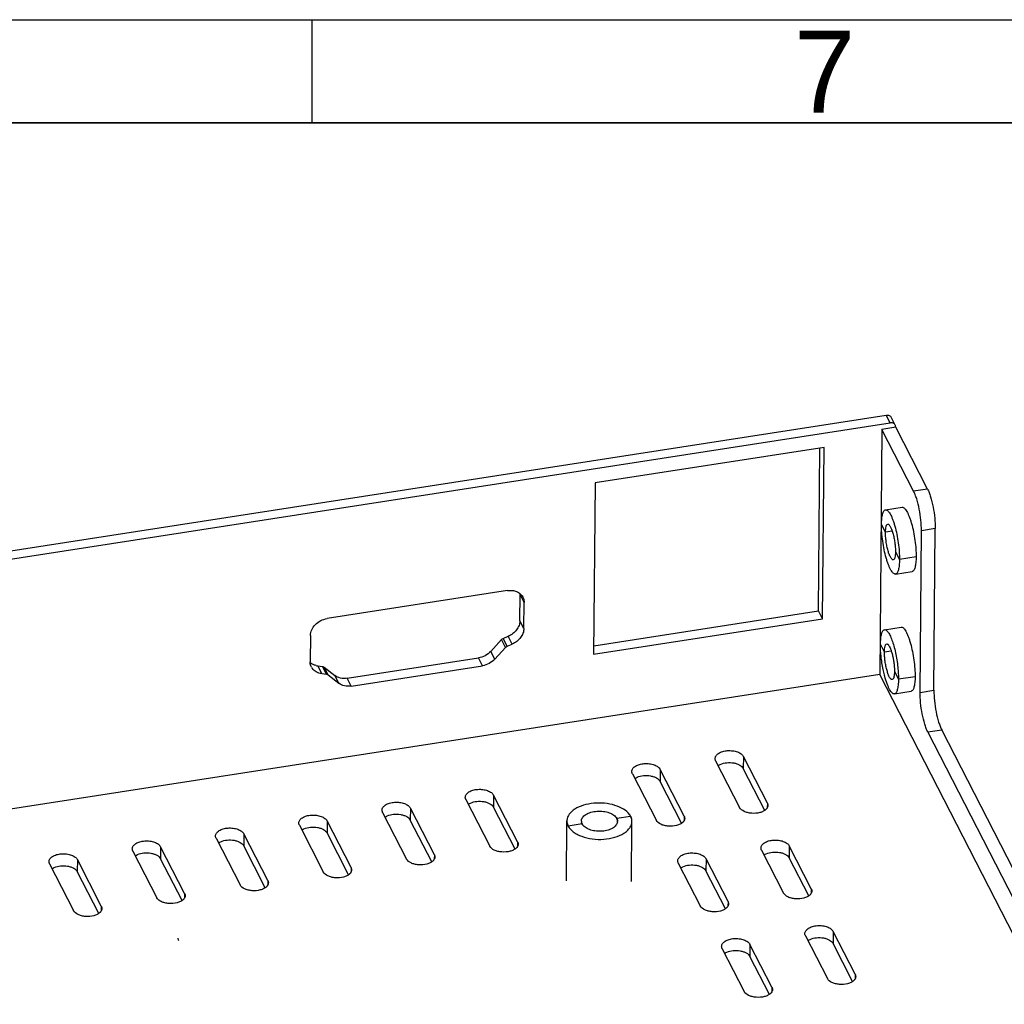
# Model space of a CAD drawing. Header units: millimetres. Extents: x 3323 to 3905, y -1050 to -642.
# Tile 11 of 12: x 3736 to 3804, y -711 to -643. Entities that reach past the tile are written whole.
import ezdxf
from ezdxf.enums import TextEntityAlignment as Align

# ---------------------------------------------------------------- set-up
doc = ezdxf.new("R2010")
doc.units = ezdxf.units.MM
doc.layers.add('图框层', color=7, linetype='Continuous')
doc.styles.add('3', font='txt')

msp = doc.modelspace()

# ---------------------------------------------------------------- linework, layer by layer
at = {"color": 7}
for p, q in [((3660.484, -690.874), (3795.987, -669.899)), ((3796.264, -670.437), (3795.987, -669.899)), ((3796.617, -670.586), (3796.34, -670.048)), ((3796.659, -670.736), (3795.698, -670.885)), ((3798.857, -675.017), (3796.659, -670.736)), ((3791.313, -683.461), (3791.409, -672.182)), ((3798.857, -675.017), (3797.896, -675.165)), ((3795.947, -678.01), (3795.671, -677.472)), ((3799.395, -677.752), (3798.434, -677.901)), ((3799.3, -688.95), (3799.395, -677.752)), ((3796.418, -677.938), (3795.947, -678.01)), ((3796.638, -679.356), (3796.914, -679.895)), ((3770.625, -684.14), (3770.64, -682.329)), ((3770.917, -682.868), (3770.64, -682.329)), ((3775.738, -685.872), (3791.313, -683.461)), ((3791.59, -684), (3791.313, -683.461)), ((3770.901, -684.679), (3770.625, -684.14)), ((3769.478, -685.356), (3769.811, -685.214)), ((3770.087, -685.753), (3769.811, -685.214)), ((3768.605, -686.257), (3769.352, -685.445)), ((3769.628, -685.983), (3769.352, -685.445)), ((3769.754, -685.895), (3769.478, -685.356)), ((3795.876, -686.305), (3795.6, -685.766)), ((3768.882, -686.795), (3768.605, -686.257)), ((3796.347, -686.232), (3795.876, -686.305)), ((3756.623, -687.256), (3756.954, -687.295)), ((3756.899, -687.794), (3756.623, -687.256)), ((3757.231, -687.833), (3756.954, -687.295)), ((3757.079, -687.345), (3757.814, -687.927)), ((3757.356, -687.883), (3757.079, -687.345)), ((3758.661, -688.118), (3767.752, -686.711)), ((3768.029, -687.249), (3767.752, -686.711)), ((3758.09, -688.466), (3757.814, -687.927)), ((3796.567, -687.651), (3796.844, -688.189)), ((3758.938, -688.657), (3758.661, -688.118)), ((3798.339, -689.099), (3799.3, -688.95)), ((3798.878, -691.834), (3799.839, -691.685)), ((3813.665, -718.617), (3799.839, -691.685)), ((3786.107, -693.535), (3786.1, -694.365)), ((3780.341, -694.428), (3780.334, -695.257)), ((3787.589, -697.265), (3786.1, -694.365)), ((3781.823, -698.157), (3780.334, -695.257)), ((3768.809, -696.213), (3768.802, -697.042)), ((3787.766, -696.766), (3787.763, -697.078)), ((3763.043, -697.106), (3763.036, -697.935)), ((3770.291, -699.942), (3768.802, -697.042)), ((3757.277, -697.998), (3757.27, -698.828)), ((3764.525, -700.835), (3763.036, -697.935)), ((3774.932, -698.2), (3773.971, -698.349)), ((3778.296, -697.679), (3777.335, -697.828)), ((3782, -697.658), (3781.997, -697.97)), ((3751.511, -698.891), (3751.504, -699.72)), ((3758.759, -701.728), (3757.27, -698.828)), ((3770.468, -699.444), (3770.465, -699.755)), ((3745.745, -699.783), (3745.738, -700.613)), ((3752.993, -702.62), (3751.504, -699.72)), ((3789.286, -699.727), (3789.279, -700.557)), ((3739.979, -700.676), (3739.972, -701.505)), ((3747.227, -703.513), (3745.738, -700.613)), ((3764.702, -700.336), (3764.699, -700.648)), ((3783.52, -700.62), (3783.513, -701.449)), ((3790.63, -703.187), (3789.279, -700.557)), ((3741.46, -704.405), (3739.972, -701.505)), ((3758.935, -701.229), (3758.933, -701.54)), ((3784.864, -704.08), (3783.513, -701.449)), ((3753.169, -702.121), (3753.167, -702.433)), ((3747.403, -703.014), (3747.401, -703.326)), ((3790.806, -702.688), (3790.804, -703)), ((3785.04, -703.581), (3785.038, -703.893)), ((3741.637, -703.906), (3741.635, -704.218)), ((3792.327, -705.65), (3792.32, -706.479)), ((3786.561, -706.542), (3786.553, -707.372)), ((3793.67, -709.11), (3792.32, -706.479)), ((3787.904, -710.003), (3786.553, -707.372)), ((3793.847, -708.611), (3793.844, -708.923)), ((3788.081, -709.504), (3788.078, -709.815))]:
    msp.add_line(p, q, dxfattribs=at)
at = {"color": 3}
for p, q in [((3660.761, -691.412), (3796.264, -670.437)), ((3795.698, -670.885), (3795.553, -687.888)), ((3797.896, -675.165), (3795.698, -670.885)), ((3796.645, -670.709), (3796.645, -670.736)), ((3791.691, -672.139), (3775.834, -674.593)), ((3791.59, -684), (3791.691, -672.139)), ((3775.834, -674.593), (3775.733, -686.454)), ((3795.948, -676.46), (3797.102, -676.281)), ((3798.339, -689.099), (3798.434, -677.901)), ((3798.068, -679.716), (3796.914, -679.895)), ((3796.637, -680.907), (3797.79, -680.728)), ((3769.772, -682.051), (3757.279, -683.985)), ((3770.901, -684.679), (3770.917, -682.868)), ((3775.733, -686.454), (3791.59, -684)), ((3795.878, -684.754), (3797.031, -684.576)), ((3756.117, -685.159), (3756.102, -686.97)), ((3768.882, -686.795), (3769.628, -685.983)), ((3769.754, -685.895), (3770.087, -685.753)), ((3758.938, -688.657), (3768.029, -687.249)), ((3795.549, -687.86), (3664.782, -708.102)), ((3756.899, -687.794), (3757.231, -687.833)), ((3757.356, -687.883), (3758.09, -688.466)), ((3795.553, -687.888), (3816.519, -728.728)), ((3797.997, -688.011), (3796.844, -688.189)), ((3796.566, -689.201), (3797.719, -689.023)), ((3813.026, -719.395), (3798.878, -691.834)), ((3784.185, -693.833), (3785.844, -697.063)), ((3787.766, -696.766), (3786.107, -693.535)), ((3778.419, -694.725), (3780.078, -697.956)), ((3782, -697.658), (3780.341, -694.428)), ((3770.468, -699.444), (3768.809, -696.213)), ((3766.887, -696.511), (3768.546, -699.741)), ((3761.121, -697.403), (3762.78, -700.634)), ((3764.702, -700.336), (3763.043, -697.106)), ((3758.935, -701.229), (3757.277, -697.998)), ((3773.848, -702.142), (3773.883, -697.995)), ((3778.348, -702.18), (3778.383, -698.033)), ((3753.169, -702.121), (3751.511, -698.891)), ((3755.355, -698.296), (3757.013, -701.526)), ((3749.589, -699.188), (3751.247, -702.419)), ((3743.823, -700.081), (3745.481, -703.311)), ((3747.403, -703.014), (3745.745, -699.783)), ((3787.364, -700.025), (3788.884, -702.986)), ((3790.806, -702.688), (3789.286, -699.727)), ((3738.057, -700.973), (3739.715, -704.204)), ((3741.637, -703.906), (3739.979, -700.676)), ((3781.598, -700.917), (3783.118, -703.879)), ((3785.04, -703.581), (3783.52, -700.62)), ((3793.847, -708.611), (3792.327, -705.65)), ((3790.405, -705.947), (3791.925, -708.909)), ((3784.639, -706.84), (3786.159, -709.801)), ((3788.081, -709.504), (3786.561, -706.542))]:
    msp.add_line(p, q, dxfattribs=at)
for centre, radius, start, end in [((3796.39, -670.702), 0.255, 17.7341, 27.09815), ((3770.155, -682.845), 0.76, 27.17962, 28.84906), ((3756.869, -686.989), 0.767, 207.20932, 216.65417), ((3774.582, -698), 0.698, 175.45796, 179.56582), ((3775.278, -698.006), 0.394, 179.6034, 182.23499), ((3775.289, -698.005), 0.405, 182.29613, 193.14912), ((3775.304, -698.002), 0.421, 193.1147, 195.28867), ((3776.99, -698.022), 0.393, 352.34689, 359.59689), ((3777.62, -698.038), 0.765, 13.99112, 16.57047), ((3777.65, -698.031), 0.733, 5.43627, 14.02112), ((3777.677, -698.028), 0.706, 359.57737, 5.39653)]:
    msp.add_arc(centre, radius, start, end, dxfattribs=at)
at = {"color": 7}
for centre, radius, start, end in [((3769.803, -682.322), 0.837, 359.50375, 4.48092), ((3756.755, -686.132), 1.132, 257.35807, 263.29115), ((3775.515, -697.875), 0.668, 217.67199, 223.63829)]:
    msp.add_arc(centre, radius, start, end, dxfattribs=at)
for points, knots in [([(3795.987, -669.899), (3796.058, -669.888), (3796.169, -669.896), (3796.286, -669.968), (3796.326, -670.02), (3796.34, -670.048)], [0, 0, 0, 0, 0.527248, 0.768713, 1, 1, 1, 1]), ([(3798.857, -675.017), (3798.897, -675.095), (3798.974, -675.272), (3799.115, -675.686), (3799.257, -676.278), (3799.368, -677.013), (3799.397, -677.513), (3799.395, -677.752)], [0, 0, 0, 0, 0.094275, 0.206136, 0.466373, 0.744275, 1, 1, 1, 1]), ([(3795.947, -678.01), (3795.948, -677.935), (3795.954, -677.8), (3795.977, -677.643), (3796.009, -677.546), (3796.039, -677.487), (3796.076, -677.452), (3796.101, -677.448)], [0, 0, 0, 0, 0.373485, 0.667543, 0.780804, 0.871926, 1, 1, 1, 1]), ([(3796.101, -677.448), (3796.131, -677.444), (3796.185, -677.474), (3796.236, -677.536), (3796.283, -677.609), (3796.329, -677.701), (3796.394, -677.856), (3796.467, -678.086), (3796.54, -678.391), (3796.596, -678.718), (3796.63, -679.042), (3796.639, -679.255), (3796.638, -679.356)], [0, 0, 0, 0, 0.044468, 0.077784, 0.119702, 0.170178, 0.228674, 0.366008, 0.522896, 0.688465, 0.851449, 1, 1, 1, 1]), ([(3796.484, -679.919), (3796.454, -679.923), (3796.4, -679.892), (3796.349, -679.831), (3796.302, -679.758), (3796.256, -679.666), (3796.191, -679.511), (3796.118, -679.281), (3796.045, -678.975), (3795.989, -678.649), (3795.955, -678.325), (3795.946, -678.112), (3795.947, -678.01)], [0, 0, 0, 0, 0.044468, 0.077784, 0.119702, 0.170178, 0.228674, 0.366008, 0.522896, 0.688465, 0.851449, 1, 1, 1, 1]), ([(3796.638, -679.356), (3796.637, -679.432), (3796.631, -679.567), (3796.608, -679.724), (3796.576, -679.821), (3796.546, -679.88), (3796.509, -679.915), (3796.484, -679.919)], [0, 0, 0, 0, 0.373485, 0.667543, 0.780804, 0.871926, 1, 1, 1, 1]), ([(3770.625, -684.14), (3770.624, -684.248), (3770.579, -684.473), (3770.406, -684.779), (3770.144, -685.038), (3769.927, -685.165), (3769.811, -685.214)], [0, 0, 0, 0, 0.22855, 0.473996, 0.733625, 1, 1, 1, 1]), ([(3795.876, -686.305), (3795.877, -686.229), (3795.883, -686.094), (3795.907, -685.937), (3795.939, -685.841), (3795.968, -685.781), (3796.005, -685.747), (3796.031, -685.743)], [0, 0, 0, 0, 0.373485, 0.667543, 0.780804, 0.871926, 1, 1, 1, 1]), ([(3796.031, -685.743), (3796.056, -685.739), (3796.102, -685.76), (3796.148, -685.808), (3796.207, -685.89), (3796.277, -686.033), (3796.355, -686.243), (3796.425, -686.494), (3796.485, -686.773), (3796.531, -687.063), (3796.551, -687.259), (3796.558, -687.356)], [0, 0, 0, 0, 0.044374, 0.075967, 0.115208, 0.216781, 0.346333, 0.497758, 0.663066, 0.833467, 1, 1, 1, 1]), ([(3768.605, -686.257), (3768.495, -686.377), (3768.23, -686.579), (3767.914, -686.686), (3767.752, -686.711)], [0, 0, 0, 0, 0.499284, 1, 1, 1, 1]), ([(3796.413, -688.213), (3796.383, -688.218), (3796.329, -688.187), (3796.278, -688.125), (3796.231, -688.052), (3796.185, -687.96), (3796.121, -687.805), (3796.047, -687.575), (3795.975, -687.27), (3795.919, -686.943), (3795.884, -686.619), (3795.875, -686.406), (3795.876, -686.305)], [0, 0, 0, 0, 0.044468, 0.077784, 0.119702, 0.170178, 0.228674, 0.366008, 0.522896, 0.688465, 0.851449, 1, 1, 1, 1]), ([(3756.508, -687.236), (3756.47, -687.228), (3756.325, -687.187), (3756.19, -687.114), (3756.105, -687.043)], [0, 0, 0, 0, 0.260186, 1, 1, 1, 1]), ([(3756.954, -687.295), (3756.966, -687.296), (3757.01, -687.304), (3757.053, -687.324), (3757.079, -687.345)], [0, 0, 0, 0, 0.262379, 1, 1, 1, 1]), ([(3758.661, -688.118), (3758.508, -688.142), (3758.205, -688.139), (3757.924, -688.015), (3757.814, -687.927)], [0, 0, 0, 0, 0.522822, 1, 1, 1, 1]), ([(3796.563, -687.784), (3796.56, -687.839), (3796.55, -687.939), (3796.53, -688.037), (3796.517, -688.079)], [0, 0, 0, 0, 0.557124, 1, 1, 1, 1]), ([(3796.558, -687.356), (3796.559, -687.382), (3796.565, -687.48), (3796.568, -687.578), (3796.567, -687.651)], [0, 0, 0, 0, 0.262181, 1, 1, 1, 1]), ([(3796.567, -687.651), (3796.567, -687.662), (3796.567, -687.707), (3796.565, -687.751), (3796.563, -687.784)], [0, 0, 0, 0, 0.258672, 1, 1, 1, 1]), ([(3796.517, -688.079), (3796.511, -688.097), (3796.492, -688.15), (3796.451, -688.207), (3796.413, -688.213)], [0, 0, 0, 0, 0.33852, 1, 1, 1, 1]), ([(3799.3, -688.95), (3799.298, -689.189), (3799.328, -689.689), (3799.438, -690.424), (3799.58, -691.016), (3799.722, -691.43), (3799.798, -691.607), (3799.839, -691.685)], [0, 0, 0, 0, 0.255725, 0.533627, 0.793864, 0.905725, 1, 1, 1, 1]), ([(3784.354, -694.163), (3784.366, -694.155), (3784.414, -694.123), (3784.465, -694.096), (3784.505, -694.078)], [0, 0, 0, 0, 0.239291, 1, 1, 1, 1]), ([(3784.505, -694.078), (3784.643, -694.015), (3784.957, -693.942), (3785.354, -693.955), (3785.657, -694.032), (3785.896, -694.137), (3786.048, -694.263), (3786.1, -694.365)], [0, 0, 0, 0, 0.263921, 0.546249, 0.680223, 0.802351, 1, 1, 1, 1]), ([(3778.738, -694.971), (3778.877, -694.908), (3779.191, -694.835), (3779.587, -694.848), (3779.891, -694.925), (3780.13, -695.029), (3780.282, -695.156), (3780.334, -695.257)], [0, 0, 0, 0, 0.263921, 0.546249, 0.680223, 0.802351, 1, 1, 1, 1]), ([(3778.588, -695.056), (3778.599, -695.048), (3778.647, -695.016), (3778.699, -694.989), (3778.738, -694.971)], [0, 0, 0, 0, 0.239291, 1, 1, 1, 1]), ([(3767.056, -696.841), (3767.067, -696.833), (3767.115, -696.801), (3767.166, -696.774), (3767.206, -696.756)], [0, 0, 0, 0, 0.239291, 1, 1, 1, 1]), ([(3767.206, -696.756), (3767.345, -696.693), (3767.658, -696.62), (3768.055, -696.633), (3768.359, -696.71), (3768.598, -696.814), (3768.75, -696.941), (3768.802, -697.042)], [0, 0, 0, 0, 0.263921, 0.546249, 0.680223, 0.802351, 1, 1, 1, 1]), ([(3761.44, -697.649), (3761.579, -697.586), (3761.892, -697.513), (3762.289, -697.526), (3762.592, -697.603), (3762.832, -697.707), (3762.984, -697.833), (3763.036, -697.935)], [0, 0, 0, 0, 0.263921, 0.546249, 0.680223, 0.802351, 1, 1, 1, 1]), ([(3778.21, -697.543), (3778.218, -697.554), (3778.25, -697.597), (3778.277, -697.644), (3778.296, -697.679)], [0, 0, 0, 0, 0.256655, 1, 1, 1, 1]), ([(3761.29, -697.733), (3761.301, -697.725), (3761.349, -697.694), (3761.4, -697.667), (3761.44, -697.649)], [0, 0, 0, 0, 0.239291, 1, 1, 1, 1]), ([(3773.971, -698.349), (3773.957, -698.32), (3773.907, -698.209), (3773.883, -698.085), (3773.884, -697.995)], [0, 0, 0, 0, 0.259104, 1, 1, 1, 1]), ([(3774.932, -698.2), (3774.936, -698.207), (3774.952, -698.236), (3774.97, -698.264), (3774.986, -698.284)], [0, 0, 0, 0, 0.243098, 1, 1, 1, 1]), ([(3777.383, -698.025), (3777.383, -698.008), (3777.38, -697.94), (3777.358, -697.874), (3777.335, -697.828)], [0, 0, 0, 0, 0.244748, 1, 1, 1, 1]), ([(3778.296, -697.679), (3778.302, -697.691), (3778.324, -697.736), (3778.342, -697.784), (3778.353, -697.82)], [0, 0, 0, 0, 0.254544, 1, 1, 1, 1]), ([(3755.524, -698.626), (3755.535, -698.618), (3755.583, -698.586), (3755.634, -698.559), (3755.674, -698.541)], [0, 0, 0, 0, 0.239291, 1, 1, 1, 1]), ([(3755.674, -698.541), (3755.813, -698.478), (3756.126, -698.405), (3756.523, -698.418), (3756.826, -698.495), (3757.066, -698.599), (3757.218, -698.726), (3757.27, -698.828)], [0, 0, 0, 0, 0.263921, 0.546249, 0.680223, 0.802351, 1, 1, 1, 1]), ([(3749.758, -699.518), (3749.769, -699.511), (3749.817, -699.479), (3749.868, -699.452), (3749.908, -699.434)], [0, 0, 0, 0, 0.239291, 1, 1, 1, 1]), ([(3749.908, -699.434), (3750.047, -699.371), (3750.36, -699.298), (3750.757, -699.311), (3751.06, -699.388), (3751.3, -699.492), (3751.452, -699.619), (3751.504, -699.72)], [0, 0, 0, 0, 0.263921, 0.546249, 0.680223, 0.802351, 1, 1, 1, 1]), ([(3744.142, -700.326), (3744.281, -700.263), (3744.594, -700.19), (3744.991, -700.203), (3745.294, -700.28), (3745.534, -700.385), (3745.686, -700.511), (3745.738, -700.613)], [0, 0, 0, 0, 0.263921, 0.546249, 0.680223, 0.802351, 1, 1, 1, 1]), ([(3787.533, -700.355), (3787.544, -700.347), (3787.592, -700.315), (3787.643, -700.288), (3787.683, -700.27)], [0, 0, 0, 0, 0.239291, 1, 1, 1, 1]), ([(3787.683, -700.27), (3787.822, -700.207), (3788.135, -700.134), (3788.532, -700.147), (3788.836, -700.224), (3789.075, -700.328), (3789.227, -700.455), (3789.279, -700.557)], [0, 0, 0, 0, 0.263921, 0.546249, 0.680223, 0.802351, 1, 1, 1, 1]), ([(3743.992, -700.411), (3744.003, -700.403), (3744.051, -700.371), (3744.102, -700.344), (3744.142, -700.326)], [0, 0, 0, 0, 0.239291, 1, 1, 1, 1]), ([(3738.226, -701.304), (3738.237, -701.296), (3738.285, -701.264), (3738.336, -701.237), (3738.376, -701.219)], [0, 0, 0, 0, 0.239291, 1, 1, 1, 1]), ([(3738.376, -701.219), (3738.515, -701.156), (3738.828, -701.083), (3739.225, -701.096), (3739.528, -701.173), (3739.768, -701.277), (3739.92, -701.404), (3739.972, -701.505)], [0, 0, 0, 0, 0.263921, 0.546249, 0.680223, 0.802351, 1, 1, 1, 1]), ([(3781.767, -701.247), (3781.778, -701.239), (3781.826, -701.208), (3781.877, -701.181), (3781.917, -701.163)], [0, 0, 0, 0, 0.239291, 1, 1, 1, 1]), ([(3781.917, -701.163), (3782.056, -701.1), (3782.369, -701.027), (3782.766, -701.04), (3783.069, -701.117), (3783.309, -701.221), (3783.461, -701.348), (3783.513, -701.449)], [0, 0, 0, 0, 0.263921, 0.546249, 0.680223, 0.802351, 1, 1, 1, 1]), ([(3790.573, -706.277), (3790.585, -706.27), (3790.633, -706.238), (3790.684, -706.211), (3790.724, -706.193)], [0, 0, 0, 0, 0.239291, 1, 1, 1, 1]), ([(3790.724, -706.193), (3790.863, -706.13), (3791.176, -706.057), (3791.573, -706.07), (3791.876, -706.147), (3792.115, -706.251), (3792.267, -706.378), (3792.32, -706.479)], [0, 0, 0, 0, 0.263921, 0.546249, 0.680223, 0.802351, 1, 1, 1, 1]), ([(3784.807, -707.17), (3784.819, -707.162), (3784.867, -707.13), (3784.918, -707.103), (3784.958, -707.085)], [0, 0, 0, 0, 0.239291, 1, 1, 1, 1]), ([(3784.958, -707.085), (3785.096, -707.022), (3785.41, -706.949), (3785.807, -706.962), (3786.11, -707.039), (3786.349, -707.144), (3786.501, -707.27), (3786.553, -707.372)], [0, 0, 0, 0, 0.263921, 0.546249, 0.680223, 0.802351, 1, 1, 1, 1])]:
    msp.add_open_spline(points, degree=3, knots=knots, dxfattribs=at)
at = {"color": 3}
for points, knots in [([(3796.617, -670.586), (3796.603, -670.558), (3796.562, -670.506), (3796.445, -670.434), (3796.334, -670.426), (3796.264, -670.437)], [0, 0, 0, 0, 0.231287, 0.472752, 1, 1, 1, 1]), ([(3798.434, -677.901), (3798.436, -677.662), (3798.407, -677.162), (3798.296, -676.427), (3798.154, -675.834), (3798.013, -675.421), (3797.936, -675.244), (3797.896, -675.165)], [0, 0, 0, 0, 0.255725, 0.533627, 0.793864, 0.905725, 1, 1, 1, 1]), ([(3797.102, -676.281), (3797.126, -676.278), (3797.184, -676.288), (3797.264, -676.346), (3797.345, -676.44), (3797.428, -676.57), (3797.512, -676.736), (3797.594, -676.934), (3797.674, -677.161), (3797.779, -677.508), (3797.891, -677.979), (3797.991, -678.568), (3798.054, -679.151), (3798.069, -679.534), (3798.068, -679.716)], [0, 0, 0, 0, 0.020134, 0.04554, 0.07878, 0.120677, 0.171101, 0.229498, 0.295069, 0.366727, 0.523449, 0.68884, 0.85156, 1, 1, 1, 1]), ([(3795.671, -677.472), (3795.672, -677.336), (3795.68, -677.142), (3795.713, -676.9), (3795.744, -676.755), (3795.782, -676.637), (3795.828, -676.547), (3795.882, -676.484), (3795.927, -676.463), (3795.948, -676.46)], [0, 0, 0, 0, 0.372646, 0.530234, 0.66576, 0.778686, 0.869523, 0.940938, 1, 1, 1, 1]), ([(3795.948, -676.46), (3795.973, -676.456), (3796.031, -676.466), (3796.111, -676.524), (3796.192, -676.618), (3796.275, -676.749), (3796.358, -676.915), (3796.441, -677.113), (3796.521, -677.34), (3796.625, -677.686), (3796.737, -678.158), (3796.838, -678.746), (3796.901, -679.329), (3796.916, -679.712), (3796.914, -679.895)], [0, 0, 0, 0, 0.020134, 0.04554, 0.07878, 0.120677, 0.171101, 0.229498, 0.295069, 0.366727, 0.523449, 0.68884, 0.85156, 1, 1, 1, 1]), ([(3796.637, -680.907), (3796.612, -680.911), (3796.554, -680.901), (3796.474, -680.843), (3796.393, -680.749), (3796.31, -680.618), (3796.227, -680.452), (3796.144, -680.254), (3796.064, -680.027), (3795.96, -679.681), (3795.848, -679.209), (3795.747, -678.621), (3795.684, -678.037), (3795.669, -677.655), (3795.671, -677.472)], [0, 0, 0, 0, 0.020134, 0.04554, 0.07878, 0.120677, 0.171101, 0.229498, 0.295069, 0.366727, 0.523449, 0.68884, 0.85156, 1, 1, 1, 1]), ([(3798.068, -679.716), (3798.067, -679.853), (3798.058, -680.047), (3798.026, -680.288), (3797.995, -680.433), (3797.956, -680.552), (3797.91, -680.642), (3797.856, -680.704), (3797.811, -680.725), (3797.79, -680.728)], [0, 0, 0, 0, 0.372646, 0.530234, 0.66576, 0.778686, 0.869523, 0.940938, 1, 1, 1, 1]), ([(3796.914, -679.895), (3796.913, -680.031), (3796.905, -680.225), (3796.873, -680.467), (3796.841, -680.612), (3796.803, -680.73), (3796.757, -680.82), (3796.703, -680.882), (3796.658, -680.904), (3796.637, -680.907)], [0, 0, 0, 0, 0.372646, 0.530234, 0.66576, 0.778686, 0.869523, 0.940938, 1, 1, 1, 1]), ([(3769.772, -682.051), (3769.88, -682.034), (3770.094, -682.026), (3770.398, -682.098), (3770.653, -682.249), (3770.776, -682.398), (3770.821, -682.479)], [0, 0, 0, 0, 0.27252, 0.529279, 0.769953, 1, 1, 1, 1]), ([(3770.831, -682.498), (3770.845, -682.526), (3770.896, -682.643), (3770.917, -682.772), (3770.917, -682.868)], [0, 0, 0, 0, 0.2477, 1, 1, 1, 1]), ([(3756.117, -685.159), (3756.118, -685.024), (3756.189, -684.74), (3756.449, -684.379), (3756.825, -684.108), (3757.126, -684.009), (3757.279, -683.985)], [0, 0, 0, 0, 0.227997, 0.476394, 0.738212, 1, 1, 1, 1]), ([(3797.031, -684.576), (3797.055, -684.572), (3797.114, -684.582), (3797.193, -684.64), (3797.275, -684.734), (3797.357, -684.865), (3797.441, -685.031), (3797.523, -685.229), (3797.603, -685.456), (3797.708, -685.802), (3797.82, -686.274), (3797.921, -686.862), (3797.983, -687.445), (3797.999, -687.828), (3797.997, -688.011)], [0, 0, 0, 0, 0.020134, 0.04554, 0.07878, 0.120677, 0.171101, 0.229498, 0.295069, 0.366727, 0.523449, 0.68884, 0.85156, 1, 1, 1, 1]), ([(3770.901, -684.679), (3770.9, -684.787), (3770.855, -685.012), (3770.682, -685.317), (3770.42, -685.577), (3770.203, -685.703), (3770.087, -685.753)], [0, 0, 0, 0, 0.22855, 0.473996, 0.733625, 1, 1, 1, 1]), ([(3795.6, -685.766), (3795.601, -685.63), (3795.61, -685.436), (3795.642, -685.195), (3795.673, -685.049), (3795.712, -684.931), (3795.757, -684.841), (3795.811, -684.779), (3795.856, -684.758), (3795.878, -684.754)], [0, 0, 0, 0, 0.372646, 0.530234, 0.66576, 0.778686, 0.869523, 0.940938, 1, 1, 1, 1]), ([(3795.878, -684.754), (3795.898, -684.751), (3795.945, -684.756), (3796.012, -684.796), (3796.079, -684.861), (3796.149, -684.953), (3796.219, -685.072), (3796.319, -685.274), (3796.436, -685.581), (3796.561, -686.002), (3796.669, -686.473), (3796.756, -686.97), (3796.796, -687.309), (3796.812, -687.478)], [0, 0, 0, 0, 0.020728, 0.045514, 0.076686, 0.115217, 0.161368, 0.214896, 0.342194, 0.491846, 0.656833, 0.828996, 1, 1, 1, 1]), ([(3795.783, -687.503), (3795.723, -687.206), (3795.634, -686.629), (3795.598, -686.046), (3795.6, -685.766)], [0, 0, 0, 0, 0.520098, 1, 1, 1, 1]), ([(3756.187, -687.339), (3756.173, -687.311), (3756.122, -687.195), (3756.101, -687.065), (3756.102, -686.97)], [0, 0, 0, 0, 0.247718, 1, 1, 1, 1]), ([(3768.882, -686.795), (3768.771, -686.915), (3768.506, -687.117), (3768.19, -687.224), (3768.029, -687.249)], [0, 0, 0, 0, 0.499284, 1, 1, 1, 1]), ([(3756.899, -687.794), (3756.771, -687.779), (3756.525, -687.708), (3756.326, -687.543), (3756.254, -687.446)], [0, 0, 0, 0, 0.519298, 1, 1, 1, 1]), ([(3757.231, -687.833), (3757.242, -687.835), (3757.287, -687.843), (3757.33, -687.862), (3757.356, -687.883)], [0, 0, 0, 0, 0.262379, 1, 1, 1, 1]), ([(3795.897, -687.988), (3795.887, -687.949), (3795.845, -687.788), (3795.808, -687.626), (3795.783, -687.503)], [0, 0, 0, 0, 0.242829, 1, 1, 1, 1]), ([(3796.566, -689.201), (3796.541, -689.205), (3796.479, -689.194), (3796.396, -689.13), (3796.312, -689.029), (3796.225, -688.887), (3796.139, -688.708), (3796.019, -688.408), (3795.944, -688.162), (3795.897, -687.988)], [0, 0, 0, 0, 0.053745, 0.122492, 0.21323, 0.328002, 0.466177, 0.626047, 1, 1, 1, 1]), ([(3796.812, -687.478), (3796.817, -687.54), (3796.836, -687.777), (3796.845, -688.015), (3796.844, -688.189)], [0, 0, 0, 0, 0.263822, 1, 1, 1, 1]), ([(3797.997, -688.011), (3797.996, -688.147), (3797.987, -688.341), (3797.955, -688.582), (3797.924, -688.728), (3797.885, -688.846), (3797.84, -688.936), (3797.786, -688.998), (3797.741, -689.019), (3797.719, -689.023)], [0, 0, 0, 0, 0.372646, 0.530234, 0.66576, 0.778686, 0.869523, 0.940938, 1, 1, 1, 1]), ([(3758.938, -688.657), (3758.785, -688.68), (3758.482, -688.678), (3758.201, -688.553), (3758.09, -688.466)], [0, 0, 0, 0, 0.522822, 1, 1, 1, 1]), ([(3796.844, -688.189), (3796.843, -688.325), (3796.834, -688.52), (3796.802, -688.761), (3796.771, -688.906), (3796.732, -689.025), (3796.686, -689.115), (3796.633, -689.177), (3796.587, -689.198), (3796.566, -689.201)], [0, 0, 0, 0, 0.372646, 0.530234, 0.66576, 0.778686, 0.869523, 0.940938, 1, 1, 1, 1]), ([(3798.878, -691.834), (3798.837, -691.756), (3798.761, -691.578), (3798.619, -691.165), (3798.477, -690.573), (3798.367, -689.837), (3798.337, -689.338), (3798.339, -689.099)], [0, 0, 0, 0, 0.094275, 0.206136, 0.466373, 0.744275, 1, 1, 1, 1]), ([(3784.147, -693.676), (3784.147, -693.642), (3784.159, -693.573), (3784.21, -693.475), (3784.29, -693.385), (3784.438, -693.275), (3784.681, -693.174), (3785.013, -693.118), (3785.359, -693.128), (3785.682, -693.202), (3785.944, -693.332), (3786.071, -693.465), (3786.107, -693.535)], [0, 0, 0, 0, 0.043214, 0.089196, 0.140039, 0.19674, 0.327107, 0.474445, 0.627031, 0.771771, 0.897658, 1, 1, 1, 1]), ([(3778.38, -694.568), (3778.381, -694.535), (3778.393, -694.465), (3778.443, -694.367), (3778.524, -694.278), (3778.672, -694.167), (3778.915, -694.067), (3779.246, -694.011), (3779.593, -694.021), (3779.916, -694.095), (3780.178, -694.225), (3780.305, -694.357), (3780.341, -694.428)], [0, 0, 0, 0, 0.043214, 0.089196, 0.140039, 0.19674, 0.327107, 0.474445, 0.627031, 0.771771, 0.897658, 1, 1, 1, 1]), ([(3784.185, -693.833), (3784.179, -693.82), (3784.157, -693.771), (3784.146, -693.716), (3784.147, -693.676)], [0, 0, 0, 0, 0.259104, 1, 1, 1, 1]), ([(3778.419, -694.725), (3778.413, -694.713), (3778.391, -694.663), (3778.38, -694.608), (3778.38, -694.568)], [0, 0, 0, 0, 0.259104, 1, 1, 1, 1]), ([(3766.848, -696.353), (3766.848, -696.32), (3766.861, -696.25), (3766.911, -696.153), (3766.991, -696.063), (3767.14, -695.952), (3767.383, -695.852), (3767.714, -695.796), (3768.061, -695.806), (3768.384, -695.88), (3768.645, -696.01), (3768.773, -696.142), (3768.809, -696.213)], [0, 0, 0, 0, 0.043214, 0.089196, 0.140039, 0.19674, 0.327107, 0.474445, 0.627031, 0.771771, 0.897658, 1, 1, 1, 1]), ([(3761.082, -697.246), (3761.082, -697.212), (3761.095, -697.143), (3761.145, -697.045), (3761.225, -696.956), (3761.374, -696.845), (3761.617, -696.744), (3761.948, -696.689), (3762.295, -696.698), (3762.618, -696.773), (3762.879, -696.902), (3763.007, -697.035), (3763.043, -697.106)], [0, 0, 0, 0, 0.043214, 0.089196, 0.140039, 0.19674, 0.327107, 0.474445, 0.627031, 0.771771, 0.897658, 1, 1, 1, 1]), ([(3766.887, -696.511), (3766.881, -696.498), (3766.859, -696.448), (3766.848, -696.394), (3766.848, -696.353)], [0, 0, 0, 0, 0.259104, 1, 1, 1, 1]), ([(3778.21, -697.543), (3778.103, -697.398), (3777.788, -697.138), (3777.194, -696.886), (3776.49, -696.752), (3775.749, -696.75), (3775.049, -696.88), (3774.536, -697.098), (3774.218, -697.332), (3774.043, -697.521), (3773.927, -697.726), (3773.891, -697.873), (3773.886, -697.945)], [0, 0, 0, 0, 0.107664, 0.236928, 0.381948, 0.532385, 0.676655, 0.804624, 0.860675, 0.911245, 0.957116, 1, 1, 1, 1]), ([(3787.766, -696.766), (3787.772, -696.778), (3787.795, -696.828), (3787.805, -696.883), (3787.805, -696.923)], [0, 0, 0, 0, 0.259104, 1, 1, 1, 1]), ([(3761.121, -697.403), (3761.115, -697.391), (3761.092, -697.341), (3761.082, -697.286), (3761.082, -697.246)], [0, 0, 0, 0, 0.259104, 1, 1, 1, 1]), ([(3774.884, -698.003), (3774.884, -697.961), (3774.899, -697.874), (3774.962, -697.752), (3775.062, -697.64), (3775.248, -697.502), (3775.552, -697.376), (3775.966, -697.307), (3776.4, -697.319), (3776.803, -697.412), (3777.13, -697.574), (3777.289, -697.74), (3777.335, -697.828)], [0, 0, 0, 0, 0.043237, 0.089236, 0.140063, 0.196778, 0.327139, 0.474465, 0.627043, 0.771766, 0.897678, 1, 1, 1, 1]), ([(3778.296, -697.679), (3778.29, -697.667), (3778.264, -697.62), (3778.234, -697.575), (3778.21, -697.543)], [0, 0, 0, 0, 0.243798, 1, 1, 1, 1]), ([(3787.666, -697.204), (3787.612, -697.254), (3787.477, -697.343), (3787.148, -697.461), (3786.772, -697.49), (3786.404, -697.432), (3786.104, -697.329), (3785.907, -697.186), (3785.844, -697.063)], [0, 0, 0, 0, 0.110434, 0.23824, 0.522308, 0.663739, 0.793924, 1, 1, 1, 1]), ([(3787.719, -697.147), (3787.715, -697.152), (3787.698, -697.172), (3787.68, -697.19), (3787.666, -697.204)], [0, 0, 0, 0, 0.243438, 1, 1, 1, 1]), ([(3787.805, -696.923), (3787.805, -696.962), (3787.788, -697.043), (3787.745, -697.114), (3787.719, -697.147)], [0, 0, 0, 0, 0.479835, 1, 1, 1, 1]), ([(3755.316, -698.138), (3755.316, -698.105), (3755.328, -698.035), (3755.379, -697.938), (3755.459, -697.848), (3755.608, -697.737), (3755.851, -697.637), (3756.182, -697.581), (3756.529, -697.591), (3756.851, -697.665), (3757.113, -697.795), (3757.241, -697.928), (3757.277, -697.998)], [0, 0, 0, 0, 0.043214, 0.089196, 0.140039, 0.19674, 0.327107, 0.474445, 0.627031, 0.771771, 0.897658, 1, 1, 1, 1]), ([(3755.355, -698.296), (3755.349, -698.283), (3755.326, -698.234), (3755.316, -698.179), (3755.316, -698.138)], [0, 0, 0, 0, 0.259104, 1, 1, 1, 1]), ([(3773.884, -697.995), (3773.883, -698.025), (3773.89, -698.147), (3773.929, -698.266), (3773.971, -698.349)], [0, 0, 0, 0, 0.244748, 1, 1, 1, 1]), ([(3773.971, -698.349), (3774.053, -698.507), (3774.258, -698.721), (3774.596, -698.932), (3775.031, -699.122), (3775.654, -699.265), (3776.435, -699.287), (3777.18, -699.161), (3777.727, -698.935), (3778.061, -698.686), (3778.242, -698.484), (3778.355, -698.265), (3778.383, -698.108), (3778.383, -698.033)], [0, 0, 0, 0, 0.102316, 0.162581, 0.228498, 0.373194, 0.525729, 0.673017, 0.803342, 0.860022, 0.910854, 0.956817, 1, 1, 1, 1]), ([(3774.986, -698.284), (3774.981, -698.277), (3774.961, -698.25), (3774.943, -698.222), (3774.932, -698.2)], [0, 0, 0, 0, 0.257537, 1, 1, 1, 1]), ([(3777.38, -698.074), (3777.369, -698.155), (3777.309, -698.277), (3777.182, -698.406), (3777.004, -698.532), (3776.72, -698.648), (3776.336, -698.716), (3775.93, -698.714), (3775.546, -698.64), (3775.22, -698.504), (3775.047, -698.362), (3774.986, -698.284)], [0, 0, 0, 0, 0.088663, 0.139763, 0.19631, 0.324777, 0.468853, 0.618676, 0.763071, 0.892067, 1, 1, 1, 1]), ([(3777.335, -697.828), (3777.343, -697.844), (3777.37, -697.906), (3777.384, -697.974), (3777.383, -698.025)], [0, 0, 0, 0, 0.258924, 1, 1, 1, 1]), ([(3778.353, -697.82), (3778.349, -697.808), (3778.333, -697.76), (3778.313, -697.713), (3778.296, -697.679)], [0, 0, 0, 0, 0.245979, 1, 1, 1, 1]), ([(3781.9, -698.096), (3781.846, -698.147), (3781.711, -698.235), (3781.382, -698.354), (3781.006, -698.383), (3780.638, -698.325), (3780.338, -698.222), (3780.141, -698.078), (3780.078, -697.956)], [0, 0, 0, 0, 0.110434, 0.23824, 0.522308, 0.663739, 0.793924, 1, 1, 1, 1]), ([(3781.953, -698.039), (3781.949, -698.044), (3781.932, -698.064), (3781.914, -698.083), (3781.9, -698.096)], [0, 0, 0, 0, 0.243438, 1, 1, 1, 1]), ([(3782.039, -697.816), (3782.038, -697.855), (3782.022, -697.936), (3781.979, -698.006), (3781.953, -698.039)], [0, 0, 0, 0, 0.479835, 1, 1, 1, 1]), ([(3782, -697.658), (3782.006, -697.671), (3782.028, -697.721), (3782.039, -697.775), (3782.039, -697.816)], [0, 0, 0, 0, 0.259104, 1, 1, 1, 1]), ([(3749.55, -699.031), (3749.55, -698.997), (3749.562, -698.928), (3749.613, -698.83), (3749.693, -698.741), (3749.842, -698.63), (3750.085, -698.53), (3750.416, -698.474), (3750.763, -698.483), (3751.085, -698.558), (3751.347, -698.688), (3751.475, -698.82), (3751.511, -698.891)], [0, 0, 0, 0, 0.043214, 0.089196, 0.140039, 0.19674, 0.327107, 0.474445, 0.627031, 0.771771, 0.897658, 1, 1, 1, 1]), ([(3743.784, -699.924), (3743.784, -699.89), (3743.796, -699.821), (3743.847, -699.723), (3743.927, -699.633), (3744.076, -699.523), (3744.319, -699.422), (3744.65, -699.366), (3744.997, -699.376), (3745.319, -699.45), (3745.581, -699.58), (3745.709, -699.713), (3745.745, -699.783)], [0, 0, 0, 0, 0.043214, 0.089196, 0.140039, 0.19674, 0.327107, 0.474445, 0.627031, 0.771771, 0.897658, 1, 1, 1, 1]), ([(3749.589, -699.188), (3749.582, -699.176), (3749.56, -699.126), (3749.55, -699.071), (3749.55, -699.031)], [0, 0, 0, 0, 0.259104, 1, 1, 1, 1]), ([(3770.507, -699.601), (3770.506, -699.64), (3770.49, -699.721), (3770.447, -699.792), (3770.42, -699.824)], [0, 0, 0, 0, 0.479835, 1, 1, 1, 1]), ([(3770.468, -699.444), (3770.474, -699.456), (3770.496, -699.506), (3770.507, -699.561), (3770.507, -699.601)], [0, 0, 0, 0, 0.259104, 1, 1, 1, 1]), ([(3787.325, -699.867), (3787.325, -699.834), (3787.338, -699.764), (3787.388, -699.667), (3787.468, -699.577), (3787.617, -699.466), (3787.86, -699.366), (3788.191, -699.31), (3788.538, -699.32), (3788.861, -699.394), (3789.122, -699.524), (3789.25, -699.657), (3789.286, -699.727)], [0, 0, 0, 0, 0.043214, 0.089196, 0.140039, 0.19674, 0.327107, 0.474445, 0.627031, 0.771771, 0.897658, 1, 1, 1, 1]), ([(3738.018, -700.816), (3738.018, -700.783), (3738.03, -700.713), (3738.081, -700.615), (3738.161, -700.526), (3738.31, -700.415), (3738.553, -700.315), (3738.884, -700.259), (3739.231, -700.269), (3739.553, -700.343), (3739.815, -700.473), (3739.943, -700.605), (3739.979, -700.676)], [0, 0, 0, 0, 0.043214, 0.089196, 0.140039, 0.19674, 0.327107, 0.474445, 0.627031, 0.771771, 0.897658, 1, 1, 1, 1]), ([(3743.823, -700.081), (3743.816, -700.068), (3743.794, -700.019), (3743.784, -699.964), (3743.784, -699.924)], [0, 0, 0, 0, 0.259104, 1, 1, 1, 1]), ([(3770.367, -699.882), (3770.314, -699.932), (3770.179, -700.02), (3769.85, -700.139), (3769.474, -700.168), (3769.106, -700.11), (3768.806, -700.007), (3768.608, -699.863), (3768.546, -699.741)], [0, 0, 0, 0, 0.110434, 0.23824, 0.522308, 0.663739, 0.793924, 1, 1, 1, 1]), ([(3770.42, -699.824), (3770.417, -699.829), (3770.4, -699.849), (3770.382, -699.868), (3770.367, -699.882)], [0, 0, 0, 0, 0.243438, 1, 1, 1, 1]), ([(3781.559, -700.76), (3781.559, -700.726), (3781.572, -700.657), (3781.622, -700.559), (3781.702, -700.47), (3781.851, -700.359), (3782.094, -700.259), (3782.425, -700.203), (3782.772, -700.212), (3783.094, -700.287), (3783.356, -700.417), (3783.484, -700.549), (3783.52, -700.62)], [0, 0, 0, 0, 0.043214, 0.089196, 0.140039, 0.19674, 0.327107, 0.474445, 0.627031, 0.771771, 0.897658, 1, 1, 1, 1]), ([(3787.364, -700.025), (3787.358, -700.012), (3787.335, -699.963), (3787.325, -699.908), (3787.325, -699.867)], [0, 0, 0, 0, 0.259104, 1, 1, 1, 1]), ([(3738.057, -700.973), (3738.05, -700.961), (3738.028, -700.911), (3738.018, -700.856), (3738.018, -700.816)], [0, 0, 0, 0, 0.259104, 1, 1, 1, 1]), ([(3764.601, -700.774), (3764.548, -700.825), (3764.413, -700.913), (3764.083, -701.032), (3763.708, -701.061), (3763.34, -701.002), (3763.04, -700.899), (3762.842, -700.756), (3762.78, -700.634)], [0, 0, 0, 0, 0.110434, 0.23824, 0.522308, 0.663739, 0.793924, 1, 1, 1, 1]), ([(3764.654, -700.717), (3764.65, -700.722), (3764.634, -700.742), (3764.616, -700.761), (3764.601, -700.774)], [0, 0, 0, 0, 0.243438, 1, 1, 1, 1]), ([(3764.74, -700.493), (3764.74, -700.532), (3764.724, -700.614), (3764.681, -700.684), (3764.654, -700.717)], [0, 0, 0, 0, 0.479835, 1, 1, 1, 1]), ([(3764.702, -700.336), (3764.708, -700.349), (3764.73, -700.398), (3764.741, -700.453), (3764.74, -700.493)], [0, 0, 0, 0, 0.259104, 1, 1, 1, 1]), ([(3781.598, -700.917), (3781.592, -700.905), (3781.569, -700.855), (3781.559, -700.8), (3781.559, -700.76)], [0, 0, 0, 0, 0.259104, 1, 1, 1, 1]), ([(3758.835, -701.667), (3758.782, -701.717), (3758.646, -701.805), (3758.317, -701.924), (3757.942, -701.953), (3757.573, -701.895), (3757.274, -701.792), (3757.076, -701.648), (3757.013, -701.526)], [0, 0, 0, 0, 0.110434, 0.23824, 0.522308, 0.663739, 0.793924, 1, 1, 1, 1]), ([(3758.888, -701.61), (3758.884, -701.615), (3758.868, -701.635), (3758.85, -701.653), (3758.835, -701.667)], [0, 0, 0, 0, 0.243438, 1, 1, 1, 1]), ([(3758.974, -701.386), (3758.974, -701.425), (3758.958, -701.506), (3758.915, -701.577), (3758.888, -701.61)], [0, 0, 0, 0, 0.479835, 1, 1, 1, 1]), ([(3758.935, -701.229), (3758.942, -701.241), (3758.964, -701.291), (3758.975, -701.346), (3758.974, -701.386)], [0, 0, 0, 0, 0.259104, 1, 1, 1, 1]), ([(3753.208, -702.279), (3753.208, -702.317), (3753.191, -702.399), (3753.149, -702.469), (3753.122, -702.502)], [0, 0, 0, 0, 0.479835, 1, 1, 1, 1]), ([(3753.169, -702.121), (3753.176, -702.134), (3753.198, -702.183), (3753.209, -702.238), (3753.208, -702.279)], [0, 0, 0, 0, 0.259104, 1, 1, 1, 1]), ([(3747.403, -703.014), (3747.41, -703.026), (3747.432, -703.076), (3747.442, -703.131), (3747.442, -703.171)], [0, 0, 0, 0, 0.259104, 1, 1, 1, 1]), ([(3753.069, -702.559), (3753.015, -702.61), (3752.88, -702.698), (3752.551, -702.817), (3752.175, -702.846), (3751.807, -702.787), (3751.508, -702.685), (3751.31, -702.541), (3751.247, -702.419)], [0, 0, 0, 0, 0.110434, 0.23824, 0.522308, 0.663739, 0.793924, 1, 1, 1, 1]), ([(3753.122, -702.502), (3753.118, -702.507), (3753.102, -702.527), (3753.083, -702.546), (3753.069, -702.559)], [0, 0, 0, 0, 0.243438, 1, 1, 1, 1]), ([(3790.706, -703.127), (3790.652, -703.177), (3790.517, -703.265), (3790.188, -703.384), (3789.812, -703.413), (3789.444, -703.355), (3789.145, -703.252), (3788.947, -703.108), (3788.884, -702.986)], [0, 0, 0, 0, 0.110434, 0.23824, 0.522308, 0.663739, 0.793924, 1, 1, 1, 1]), ([(3790.845, -702.846), (3790.845, -702.885), (3790.828, -702.966), (3790.786, -703.036), (3790.759, -703.069)], [0, 0, 0, 0, 0.479835, 1, 1, 1, 1]), ([(3790.806, -702.688), (3790.813, -702.701), (3790.835, -702.751), (3790.846, -702.806), (3790.845, -702.846)], [0, 0, 0, 0, 0.259104, 1, 1, 1, 1]), ([(3747.303, -703.452), (3747.249, -703.502), (3747.114, -703.591), (3746.785, -703.709), (3746.409, -703.738), (3746.041, -703.68), (3745.742, -703.577), (3745.544, -703.434), (3745.481, -703.311)], [0, 0, 0, 0, 0.110434, 0.23824, 0.522308, 0.663739, 0.793924, 1, 1, 1, 1]), ([(3747.356, -703.395), (3747.352, -703.4), (3747.336, -703.42), (3747.317, -703.438), (3747.303, -703.452)], [0, 0, 0, 0, 0.243438, 1, 1, 1, 1]), ([(3747.442, -703.171), (3747.442, -703.21), (3747.425, -703.291), (3747.382, -703.362), (3747.356, -703.395)], [0, 0, 0, 0, 0.479835, 1, 1, 1, 1]), ([(3785.04, -703.581), (3785.047, -703.594), (3785.069, -703.643), (3785.079, -703.698), (3785.079, -703.738)], [0, 0, 0, 0, 0.259104, 1, 1, 1, 1]), ([(3790.759, -703.069), (3790.755, -703.074), (3790.739, -703.094), (3790.72, -703.113), (3790.706, -703.127)], [0, 0, 0, 0, 0.243438, 1, 1, 1, 1]), ([(3741.537, -704.344), (3741.483, -704.395), (3741.348, -704.483), (3741.019, -704.602), (3740.643, -704.631), (3740.275, -704.573), (3739.976, -704.47), (3739.778, -704.326), (3739.715, -704.204)], [0, 0, 0, 0, 0.110434, 0.23824, 0.522308, 0.663739, 0.793924, 1, 1, 1, 1]), ([(3741.59, -704.287), (3741.586, -704.292), (3741.569, -704.312), (3741.551, -704.331), (3741.537, -704.344)], [0, 0, 0, 0, 0.243438, 1, 1, 1, 1]), ([(3741.676, -704.064), (3741.676, -704.103), (3741.659, -704.184), (3741.616, -704.254), (3741.59, -704.287)], [0, 0, 0, 0, 0.479835, 1, 1, 1, 1]), ([(3741.637, -703.906), (3741.644, -703.919), (3741.666, -703.969), (3741.676, -704.023), (3741.676, -704.064)], [0, 0, 0, 0, 0.259104, 1, 1, 1, 1]), ([(3784.94, -704.019), (3784.886, -704.069), (3784.751, -704.158), (3784.422, -704.277), (3784.046, -704.305), (3783.678, -704.247), (3783.379, -704.144), (3783.181, -704.001), (3783.118, -703.879)], [0, 0, 0, 0, 0.110434, 0.23824, 0.522308, 0.663739, 0.793924, 1, 1, 1, 1]), ([(3784.993, -703.962), (3784.989, -703.967), (3784.973, -703.987), (3784.954, -704.006), (3784.94, -704.019)], [0, 0, 0, 0, 0.243438, 1, 1, 1, 1]), ([(3785.079, -703.738), (3785.079, -703.777), (3785.062, -703.859), (3785.019, -703.929), (3784.993, -703.962)], [0, 0, 0, 0, 0.479835, 1, 1, 1, 1]), ([(3790.366, -705.79), (3790.366, -705.757), (3790.378, -705.687), (3790.429, -705.589), (3790.509, -705.5), (3790.657, -705.389), (3790.901, -705.289), (3791.232, -705.233), (3791.579, -705.242), (3791.901, -705.317), (3792.163, -705.447), (3792.29, -705.579), (3792.327, -705.65)], [0, 0, 0, 0, 0.043214, 0.089196, 0.140039, 0.19674, 0.327107, 0.474445, 0.627031, 0.771771, 0.897658, 1, 1, 1, 1]), ([(3747.002, -706.273), (3746.995, -706.26), (3746.973, -706.211), (3746.962, -706.156), (3746.963, -706.115)], [0, 0, 0, 0, 0.259104, 1, 1, 1, 1]), ([(3784.6, -706.683), (3784.6, -706.649), (3784.612, -706.58), (3784.663, -706.482), (3784.743, -706.392), (3784.891, -706.282), (3785.135, -706.181), (3785.466, -706.125), (3785.813, -706.135), (3786.135, -706.209), (3786.397, -706.339), (3786.524, -706.472), (3786.561, -706.542)], [0, 0, 0, 0, 0.043214, 0.089196, 0.140039, 0.19674, 0.327107, 0.474445, 0.627031, 0.771771, 0.897658, 1, 1, 1, 1]), ([(3790.405, -705.947), (3790.398, -705.935), (3790.376, -705.885), (3790.365, -705.83), (3790.366, -705.79)], [0, 0, 0, 0, 0.259104, 1, 1, 1, 1]), ([(3784.639, -706.84), (3784.632, -706.827), (3784.61, -706.778), (3784.599, -706.723), (3784.6, -706.683)], [0, 0, 0, 0, 0.259104, 1, 1, 1, 1]), ([(3793.747, -709.049), (3793.693, -709.1), (3793.558, -709.188), (3793.229, -709.307), (3792.853, -709.335), (3792.485, -709.277), (3792.185, -709.174), (3791.988, -709.031), (3791.925, -708.909)], [0, 0, 0, 0, 0.110434, 0.23824, 0.522308, 0.663739, 0.793924, 1, 1, 1, 1]), ([(3793.8, -708.992), (3793.796, -708.997), (3793.779, -709.017), (3793.761, -709.036), (3793.747, -709.049)], [0, 0, 0, 0, 0.243438, 1, 1, 1, 1]), ([(3793.886, -708.768), (3793.886, -708.807), (3793.869, -708.889), (3793.826, -708.959), (3793.8, -708.992)], [0, 0, 0, 0, 0.479835, 1, 1, 1, 1]), ([(3793.847, -708.611), (3793.853, -708.624), (3793.876, -708.673), (3793.886, -708.728), (3793.886, -708.768)], [0, 0, 0, 0, 0.259104, 1, 1, 1, 1]), ([(3787.981, -709.942), (3787.927, -709.992), (3787.792, -710.08), (3787.463, -710.199), (3787.087, -710.228), (3786.719, -710.17), (3786.419, -710.067), (3786.222, -709.923), (3786.159, -709.801)], [0, 0, 0, 0, 0.110434, 0.23824, 0.522308, 0.663739, 0.793924, 1, 1, 1, 1]), ([(3788.12, -709.661), (3788.119, -709.7), (3788.103, -709.781), (3788.06, -709.852), (3788.034, -709.885)], [0, 0, 0, 0, 0.479835, 1, 1, 1, 1]), ([(3788.081, -709.504), (3788.087, -709.516), (3788.109, -709.566), (3788.12, -709.621), (3788.12, -709.661)], [0, 0, 0, 0, 0.259104, 1, 1, 1, 1]), ([(3788.034, -709.885), (3788.03, -709.89), (3788.013, -709.91), (3787.995, -709.928), (3787.981, -709.942)], [0, 0, 0, 0, 0.243438, 1, 1, 1, 1])]:
    msp.add_open_spline(points, degree=3, knots=knots, dxfattribs=at)
for points in [[(3796.645, -670.709), (3796.646, -670.681), (3796.641, -670.652), (3796.633, -670.624)], [(3769.628, -685.983), (3769.663, -685.945), (3769.707, -685.915), (3769.754, -685.895)], [(3774.932, -698.2), (3774.918, -698.172), (3774.906, -698.143), (3774.898, -698.113)]]:
    msp.add_open_spline(points, degree=3, dxfattribs=at)
at = {"color": 7}
for points in [[(3769.352, -685.445), (3769.387, -685.407), (3769.431, -685.376), (3769.478, -685.356)], [(3774.898, -698.113), (3774.906, -698.143), (3774.918, -698.172), (3774.932, -698.2)]]:
    msp.add_open_spline(points, degree=3, dxfattribs=at)
at = {"layer": '图框层', "color": 0}
for p, q in [((3323.184, -642.526), (3905.349, -642.526)), ((3756.237, -649.667), (3756.237, -642.526)), ((3898.207, -649.667), (3330.325, -649.667)), ((3718.047, -649.667), (3898.207, -649.667))]:
    msp.add_line(p, q, dxfattribs=at)

# ---------------------------------------------------------------- texts
at = {"layer": '图框层', "color": 0, "style": '3'}
msp.add_text('7', height=5.679, rotation=0, dxfattribs=at).set_placement((3791.729, -646.118), align=Align.MIDDLE)

doc.saveas('drawing.dxf')
